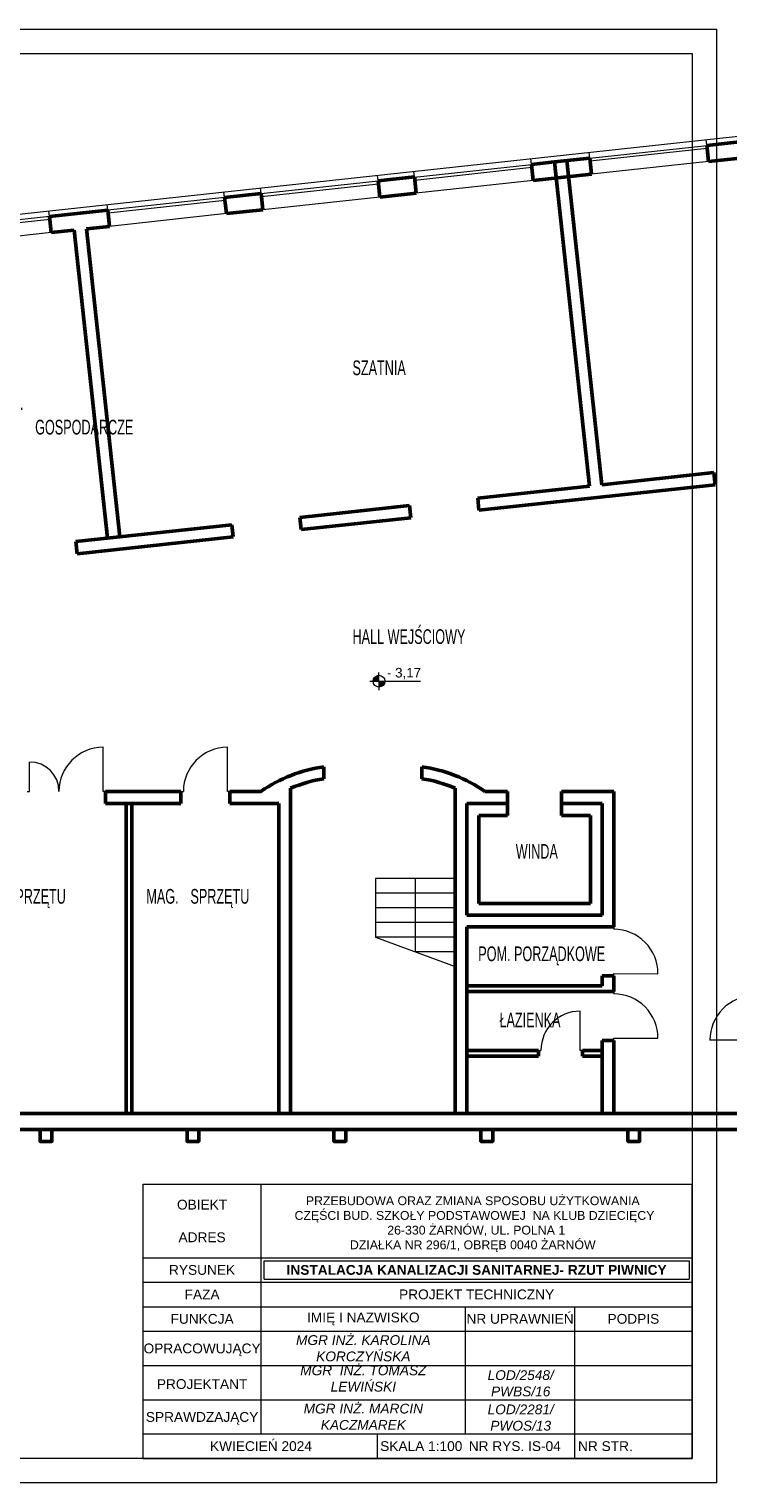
# Model space of a CAD drawing. Header units: millimetres. Extents: x 168402 to 202341, y 205146 to 229271.
# Tile 34 of 56: x 182205 to 183632, y 210276 to 213246. Entities that reach past the tile are written whole.
import ezdxf

# ---------------------------------------------------------------- set-up
doc = ezdxf.new("R2010")
doc.units = ezdxf.units.MM
doc.layers.get('0').update_dxf_attribs({"lineweight": 0})
for name, color, linetype, lineweight in [('linia - gruba - projektowana', 170, 'Continuous', 50), ('LINIA CIENKA', 7, 'Continuous', 13), ('OPISY', 251, 'Continuous', 9)]:
    doc.layers.add(name, color=color, linetype=linetype, lineweight=lineweight)
doc.styles.add('simplex', font='arial.ttf')
doc.styles.get("Standard").update_dxf_attribs({"font": 'ARIALN.TTF', "width": 0.75})

# ---------------------------------------------------------------- blocks, each defined once
blk = doc.blocks.new('G$C2A3AD980')
at = {"layer": 'OPISY'}
h = blk.add_hatch(color=252, dxfattribs=at)
edge = h.paths.add_edge_path()
edge.add_line((9788.9, 1358.1), (9788.9, 1370.1))
edge.add_arc((9788.9, 1358.1), 12, 90, 180.1852)
edge.add_line((9777, 1358.1), (9788.9, 1358.1))
edge = h.paths.add_edge_path()
edge.add_arc((9788.9, 1358.1), 12, 269.9669, 359.7486)
edge.add_line((9800.9, 1358.1), (9788.9, 1358.1))
edge.add_line((9788.9, 1358.1), (9788.9, 1346.2))
h = blk.add_hatch(color=252, dxfattribs=at)
h.paths.add_polyline_path([(9788.9, 1358.1), (9788.9, 1366.6, 0.414214), (9780.4, 1358.1)])
h.paths.add_polyline_path([(9788.9, 1349.6, 0.414214), (9797.4, 1358.1), (9788.9, 1358.1)])
at = {"layer": 'linia - gruba - projektowana', "color": 252}
for p, q in [((10458, 2452.6), (10548.9, 2462.4)), ((10458, 2452.8), (10461.5, 2419.8)), ((10458, 2452.8), (10461.5, 2419.8)), ((10147.3, 2419), (10100.1, 2413.9)), ((10100.1, 2413.9), (10103.6, 2381)), ((10219.4, 2426.8), (10147.3, 2419)), ((10147.3, 2419), (10219, 1756.8)), ((10172.1, 2421.7), (10243.9, 1759.5)), ((10219.4, 2426.8), (10222.9, 2393.9)), ((10461.5, 2419.8), (10552.5, 2429.6)), ((9861.5, 2388.1), (9786.9, 2380)), ((9786.9, 2380.1), (9790.5, 2347.1)), ((9861.5, 2388.1), (9865, 2355.2)), ((10222.9, 2393.9), (10103.6, 2381)), ((9473.7, 2346), (9548.3, 2354.1)), ((9548.3, 2354.1), (9551.9, 2321.2)), ((9865, 2355.2), (9790.5, 2347.1)), ((9115.8, 2307.2), (9235.1, 2320.1)), ((9235.1, 2320.1), (9238.7, 2287.3)), ((9473.7, 2346), (9477.3, 2313.2)), ((9477.3, 2313.2), (9551.9, 2321.2)), ((9115.8, 2307.2), (9119.4, 2274.4)), ((9191.5, 2282.2), (9238.7, 2287.3)), ((9119.4, 2274.4), (9166.6, 2279.5)), ((9166.6, 2279.5), (9234.8, 1650.2)), ((9191.5, 2282.2), (9259.6, 1652.9)), ((10243.9, 1759.5), (10472.5, 1784.3)), ((10475.2, 1759.4), (10472.5, 1784.3)), ((9990.4, 1732), (10219, 1756.8)), ((9993, 1707.2), (10475.2, 1759.4)), ((9993, 1707.2), (9990.4, 1732)), ((9627.5, 1692.7), (9851.2, 1717)), ((9853.9, 1692.1), (9851.2, 1717)), ((9170.1, 1643.2), (9488.3, 1677.7)), ((9491, 1652.8), (9488.3, 1677.7)), ((9630.2, 1667.9), (9627.5, 1692.7)), ((9630.2, 1667.9), (9853.9, 1692.1)), ((9172.8, 1618.3), (9170.1, 1643.2)), ((9172.8, 1618.3), (9491, 1652.8)), ((9676.5, 1183), (9676.5, 1158.8)), ((9876.5, 1183), (9876.5, 1158.8)), ((9230.5, 1133), (9384.5, 1133)), ((9230.5, 1108), (9230.5, 1133)), ((9384.5, 1108), (9384.5, 1133)), ((9484.5, 1133), (9548, 1133)), ((9484.5, 1108), (9484.5, 1133)), ((9608.5, 1139.4), (9608.5, 475)), ((9944.5, 1139.4), (9944.5, 475)), ((10005, 1133), (10051.5, 1133)), ((10051.5, 1084), (10051.5, 1133)), ((10161.5, 1133), (10268.5, 1133)), ((10161.5, 1084), (10161.5, 1133)), ((10268.5, 1133), (10268.5, 856)), ((9230.5, 1108), (9384.5, 1108)), ((9272.5, 475), (9272.5, 1108)), ((9284.5, 475), (9284.5, 1108)), ((9484.5, 1108), (9584.5, 1108)), ((9584.5, 1108), (9584.5, 475)), ((9968.5, 1108), (10051.5, 1108)), ((9968.5, 1108), (9968.5, 880)), ((10161.5, 1108), (10244.5, 1108)), ((10244.5, 1108), (10244.5, 880)), ((9992.5, 1084), (10051.5, 1084)), ((9992.5, 1084), (9992.5, 904)), ((10161.5, 1084), (10220.5, 1084)), ((10220.5, 1084), (10220.5, 904)), ((9992.5, 904), (10220.5, 904)), ((9968.5, 880), (10244.5, 880)), ((9968.5, 856), (10268.5, 856)), ((9968.5, 856), (9968.5, 475)), ((10244.5, 756), (10268.5, 756)), ((10244.5, 756), (10244.5, 736)), ((10268.5, 756), (10268.5, 724)), ((9968.5, 736), (10244.5, 736)), ((9968.5, 724), (10268.5, 724)), ((10244.5, 624), (10244.5, 475)), ((10244.5, 624), (10268.5, 624)), ((10268.5, 624), (10268.5, 475)), ((9968.5, 604), (10114.5, 604)), ((10114.5, 604), (10114.5, 592)), ((10204.5, 604), (10204.5, 592)), ((10204.5, 604), (10244.5, 604)), ((9968.5, 592), (10114.5, 592)), ((10204.5, 592), (10244.5, 592)), ((8572, 475), (10554.5, 475)), ((8572, 442), (10404.2, 442)), ((10404.2, 442), (11273.1, 442))]:
    blk.add_line(p, q, dxfattribs=at)
for points in [[(9097, 442), (9121, 442), (9121, 418), (9097, 418)], [(9397, 442), (9421, 442), (9421, 418), (9397, 418)], [(9697, 442), (9721, 442), (9721, 418), (9697, 418)], [(9997, 442), (10021, 442), (10021, 418), (9997, 418)], [(10297, 442), (10321, 442), (10321, 418), (10297, 418)]]:
    blk.add_lwpolyline(points, close=True, dxfattribs=at)
for centre, radius, start, end in [((9716, 891.3), 294.4, 97.718, 124.8045), ((9716, 891.3), 270.4, 98.4078, 113.4343), ((9837, 891.3), 294.4, 55.1955, 82.282), ((9837, 891.3), 270.4, 66.5657, 81.5922)]:
    blk.add_arc(centre, radius, start, end, dxfattribs=at)
at = {"layer": 'LINIA CIENKA', "color": 252}
for p, q in [((8200.6, 2220.1), (11175, 2542.3)), ((10219.4, 2426.7), (10218.1, 2438.8)), ((10219.4, 2426.7), (10458, 2452.7)), ((10220, 2420.8), (10458.6, 2446.7)), ((10458, 2452.8), (10456.7, 2464.8)), ((9861.5, 2387.9), (10100.1, 2413.8)), ((9862.1, 2381.9), (10100.7, 2407.9)), ((10100.1, 2413.9), (10098.8, 2425.9)), ((10461.5, 2419.8), (10222.9, 2393.9)), ((9548.3, 2354.1), (9786.9, 2380)), ((9786.9, 2380), (9785.6, 2392)), ((9861.5, 2388.1), (9860.2, 2400.1)), ((10103.6, 2380.9), (9865, 2355.1)), ((9473.7, 2346), (9472.4, 2358)), ((9548.3, 2354.1), (9547, 2366.1)), ((9549, 2348.1), (9787.5, 2374)), ((9790.5, 2347.1), (9551.9, 2321.2)), ((9115.8, 2307.2), (9114.5, 2319.2)), ((9235.1, 2320.1), (9233.8, 2332.2)), ((9473.7, 2346), (9235.1, 2320.1)), ((9474.4, 2340), (9235.8, 2314.2)), ((9115.8, 2307.2), (8877.2, 2281.4)), ((9116.5, 2301.2), (8877.9, 2275.4)), ((9477.3, 2313.2), (9238.7, 2287.3)), ((9119.4, 2274.4), (8880.8, 2248.6)), ((9225.5, 1133), (9225.5, 1223)), ((9479.5, 1133), (9479.5, 1223)), ((9075.5, 1133), (9075.5, 1193)), ((9070.5, 1133), (9075.5, 1133)), ((9230.5, 1133), (9225.5, 1133)), ((9384.5, 1133), (9389.5, 1133)), ((9484.5, 1133), (9479.5, 1133)), ((9781.5, 955), (9781.5, 835)), ((9944.5, 955), (9781.5, 955)), ((9863, 955), (9863, 805)), ((9944.5, 925), (9781.5, 925)), ((9944.5, 895), (9781.5, 895)), ((9944.5, 865), (9781.5, 865)), ((9944.5, 835), (9781.5, 835)), ((9781.5, 835), (9944.5, 775)), ((10268.5, 856), (10268.5, 851)), ((9944.5, 805), (9863, 805)), ((10268.5, 756), (10268.5, 761)), ((10268.5, 761), (10358.5, 760.6)), ((10268.5, 724), (10268.5, 719)), ((10199.5, 604), (10199.5, 684)), ((10268.5, 624), (10268.5, 629)), ((10268.5, 629), (10358.5, 628.6)), ((10554.5, 625), (10464.5, 624.6)), ((10114.5, 604), (10119.5, 604)), ((10204.5, 604), (10199.5, 604))]:
    blk.add_line(p, q, dxfattribs=at)
for centre, radius, start, end in [((9225.5, 1133), 90, 90, 180), ((9479.5, 1133), 90, 90, 180), ((9075.5, 1133), 60, 0, 90), ((10268.1, 761), 90.4, 359.7319, 89.7332), ((10268.1, 629), 90.4, 359.7319, 89.7332), ((10555, 625), 90.4, 90.2668, 180.2681), ((10199.5, 604), 80, 90, 180)]:
    blk.add_arc(centre, radius, start, end, dxfattribs=at)
at = {"layer": 'OPISY', "color": 252}
for p, q in [((9788.9, 1358.1), (9788.9, 1376.1)), ((9788.9, 1358.1), (9788.9, 1370.8)), ((9769.9, 1358.1), (9873.6, 1358)), ((9788.9, 1358.1), (9788.9, 1345.3)), ((9788.9, 1358.1), (9788.9, 1340.1))]:
    blk.add_line(p, q, dxfattribs=at)
blk.add_circle((9788.9, 1358.1), 12, dxfattribs=at)
at = {"layer": 'OPISY', "color": 252, "char_height": 30, "attachment_point": 1}
for s, insert, width in [('\\pxi-3,l4,t4;SZATNIA', (9704.8, 2013.3), 237.09), ('\\pxi-3,l5,t5;POM.^IGOSPODARCZE', (8936.8, 1942.1), 237.09), ('\\pxi-3,l4,t4;HALL WEJŚCIOWY', (9704.8, 1464.2), 385.256), ('\\pxi-3,l4,t4;WINDA', (10038.2, 1025.4), 385.256), ('\\pxi-3,l4,t4;MAG.^ISPRZĘTU', (8909.3, 933.6), 425.459), ('\\pxi-3,l4,t4;MAG.^ISPRZĘTU', (9283.9, 933.6), 425.459), ('\\pxi-3,l4,t4;POM. PORZĄDKOWE', (9961.6, 816.2), 345.782), ('\\pxi-3,l4,t4;ŁAZIENKA', (10004.9, 681.2), 237.09)]:
    blk.add_mtext(s, dxfattribs=dict(at, insert=insert, width=width))
at = {"layer": 'OPISY', "color": 252, "insert": (9805.2, 1385.2), "char_height": 19.5, "width": 125.07, "attachment_point": 1, "style": 'simplex'}
blk.add_mtext('- 3,17', dxfattribs=at)

msp = doc.modelspace()

# ---------------------------------------------------------------- linework, layer by layer
at = {"color": 0}
for points in [[(179408.8, 213246.5), (183608.8, 213246.5), (183608.8, 210276.5), (179408.8, 210276.5)], [(179508.8, 213196.5), (183558.8, 213196.5), (183558.8, 210326.5), (179508.8, 210326.5)]]:
    msp.add_lwpolyline(points, close=True, dxfattribs=at)
at = {"layer": 'LINIA CIENKA', "color": 0}
for p, q in [((182437.8, 210516.5), (183558.8, 210516.5)), ((182437.8, 210446.5), (183558.8, 210446.5)), ((182679.1, 210446.5), (183558.8, 210446.5)), ((182437.8, 210376.5), (183558.8, 210376.5)), ((182915.7, 210376.5), (182915.7, 210326.5)), ((182437.8, 210326.5), (183558.8, 210326.5))]:
    msp.add_line(p, q, dxfattribs=at)

# ---------------------------------------------------------------- texts
at = {"layer": 'OPISY', "color": 0, "char_height": 20, "style": 'simplex'}
for s, insert, width, attachment_point in [('\\pxqc;{\\fArial|b0|i1|c238|p34;MGR  INŻ. TOMASZ\\PLEWIŃSKI}', (182679.1, 210516.5), 417.04, 1), ('\\pxqc;PROJEKTANT', (182558.4, 210478.3), 241.342, 5), ('\\pxqc;{\\fArial|b0|i1|c238|p34;LOD/2548/\\PPWBS/16}', (183208.9, 210479.9), 223.13, 5), ('\\pxqc;{\\fArial|b0|i1|c238|p34;MGR INŻ. MARCIN\\PKACZMAREK}', (182887.6, 210411.5), 417.04, 5), ('\\pxqc;{\\fArial|b0|i1|c238|p34;LOD/2281/\\PPWOS/13}', (183208.9, 210409.9), 223.13, 5), ('\\pxqc;SPRAWDZAJĄCY', (182558.4, 210408.3), 241.342, 5), ('\\pxqc;KWIECIEŃ 2024', (182678.6, 210351.5), 236.581, 5), ('\\pxqc;SKALA 1:100 ', (183005.9, 210351.5), 180.459, 5), ('\\pxql;NR RYS. IS-04', (183102.9, 210351.5), 216.435, 4), ('\\pxql;NR STR.', (183326, 210351.5), 232.78, 4)]:
    msp.add_mtext(s, dxfattribs=dict(at, insert=insert, width=width, attachment_point=attachment_point))

# ---------------------------------------------------------------- next in the draw order: block references
at = {"ltscale": 4}
msp.add_blockref('G$C2A3AD980', (173130.7, 210556.2), dxfattribs=at)

# ---------------------------------------------------------------- next in the draw order: linework, layer by layer
at = {"layer": 'LINIA CIENKA', "color": 0}
for p, q in [((182437.8, 210326.5), (182437.8, 210886.5)), ((182437.8, 210886.5), (183558.8, 210886.5)), ((182679.1, 210376.5), (182679.1, 210886.5)), ((183558.8, 210326.5), (183558.8, 210886.5)), ((182437.8, 210736.5), (183558.8, 210736.5)), ((182437.8, 210736.5), (183558.8, 210736.5)), ((182685.1, 210692.5), (182685.1, 210730.5)), ((182685.1, 210730.5), (183552.8, 210730.5)), ((183552.8, 210730.5), (183552.8, 210692.5)), ((182685.1, 210692.5), (183552.8, 210692.5)), ((182437.8, 210686.5), (183558.8, 210686.5)), ((182437.8, 210636.5), (183558.8, 210636.5)), ((183096.2, 210376.5), (183096.2, 210636.5)), ((183319.3, 210326.5), (183319.3, 210636.5)), ((182437.8, 210586.5), (183558.8, 210586.5))]:
    msp.add_line(p, q, dxfattribs=at)

# ---------------------------------------------------------------- next in the draw order: texts
at = {"layer": 'OPISY', "color": 0, "attachment_point": 5, "style": 'simplex'}
for s, insert, char_height, width in [('\\pxqc;OBIEKT\\P\\PADRES', (182558.4, 210811.5), 20, 241.342), ('\\A1;PRZEBUDOWA ORAZ ZMIANA SPOSOBU UŻYTKOWANIA\\P CZĘŚCI BUD. SZKOŁY PODSTAWOWEJ  NA KLUB DZIECIĘCY  \\P  26-330 ŻARNÓW, UL. POLNA 1\\PDZIAŁKA NR 296/1, OBRĘB 0040 ŻARNÓW', (183111.1, 210805.2), 18, 879.644), ('\\pxqc;RYSUNEK', (182558.4, 210711.5), 20, 241.342), ('{\\fArial|b1|i0|c238|p34;INSTALACJA KANALIZACJI SANITARNEJ- RZUT PIWNICY}', (183118.9, 210711.5), 20, 867.644), ('\\pxqc;FAZA', (182558.4, 210661.5), 20, 241.342), ('\\pxqc;PROJEKT TECHNICZNY', (183118.9, 210661.5), 20, 867.644), ('\\pxqc;FUNKCJA', (182558.4, 210611.5), 20, 241.342), ('\\pxqc;IMIĘ I NAZWISKO', (182887.6, 210611.5), 20, 417.04), ('\\pxqc;NR UPRAWNIEŃ', (183207.7, 210611.5), 20, 223.13), ('\\pxqc;PODPIS', (183439, 210611.5), 20, 239.474), ('\\pxqc;{\\fArial|b0|i1|c238|p34;MGR INŻ. KAROLINA KORCZYŃSKA}', (182887.6, 210551.5), 20, 417.04), ('\\pxqc;OPRACOWUJĄCY', (182558.4, 210548.3), 20, 241.342)]:
    msp.add_mtext(s, dxfattribs=dict(at, insert=insert, char_height=char_height, width=width))

doc.saveas('drawing.dxf')
